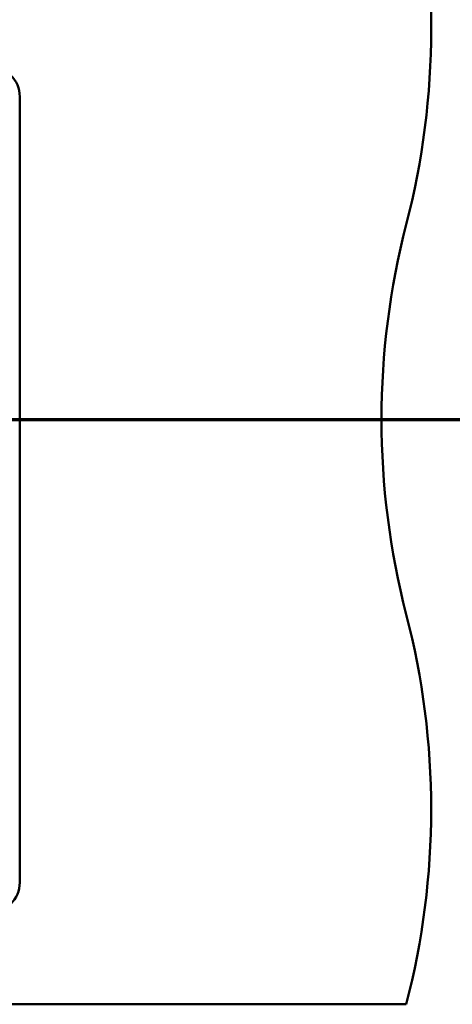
# Model space of a CAD drawing. Header units: millimetres. Extents: x 100 to 2000, y 93 to 3946.
# Tile 23 of 25: x 1272 to 1494, y 3149 to 3654. Entities that reach past the tile are written whole.
import ezdxf

# ---------------------------------------------------------------- set-up
doc = ezdxf.new("R2010")
doc.units = ezdxf.units.MM
doc.header["$LTSCALE"] = 10
doc.layers.add('Section View Lines(ISO)', color=7, linetype='Continuous', lineweight=70)
doc.layers.add('Visible Edges(ISO)', color=7, linetype='Continuous', lineweight=50)

# ---------------------------------------------------------------- blocks, each defined once
blk = doc.blocks.new('2dTransSection0')
at = {"layer": 'Section View Lines(ISO)', "linetype": 'Continuous'}
blk.add_line((16.488, 344.88), (191.714, 344.88), dxfattribs=at)

msp = doc.modelspace()

# ---------------------------------------------------------------- linework, layer by layer
at = {"layer": 'Visible Edges(ISO)'}
for p, q in [((1272.41, 3614.3), (1272.41, 3211.3)), ((670.41, 3148.8), (1470.41, 3148.8))]:
    msp.add_line(p, q, dxfattribs=at)
for centre, radius, start, end in [((1083.12, 3648.8), 400, 345.5225, 14.4775), ((1256.91, 3614.3), 15.5, 0, 90), ((1857.71, 3448.8), 400, 165.5225, 194.4775), ((1083.12, 3248.8), 400, 345.5225, 14.4775), ((1256.91, 3211.3), 15.5, 270, 0)]:
    msp.add_arc(centre, radius, start, end, dxfattribs=at)

# ---------------------------------------------------------------- block references
at = {"layer": 'Section View Lines(ISO)', "xscale": 10, "yscale": 10, "zscale": 10}
msp.add_blockref('2dTransSection0', (0, 0), dxfattribs=at)

doc.saveas('drawing.dxf')
